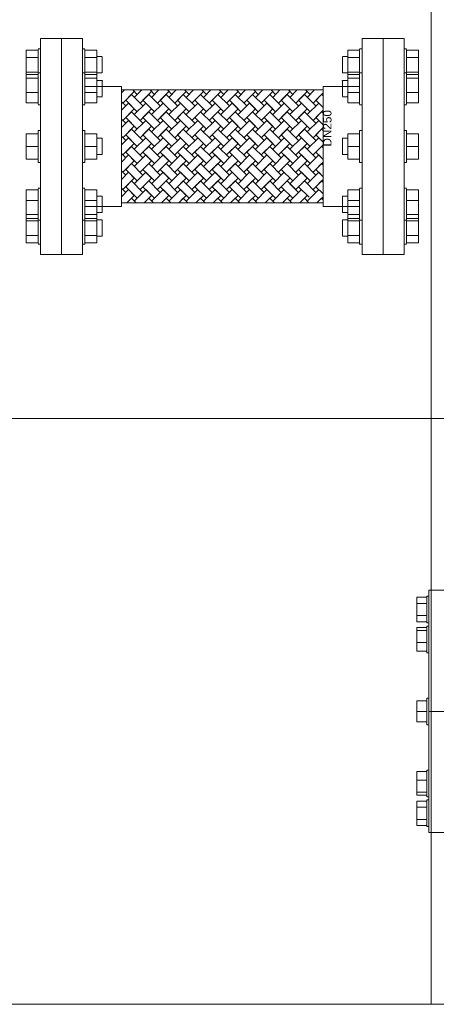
# Model space of a CAD drawing. Header units: millimetres. Extents: x 2339 to 23224, y 1509 to 18979.
# Tile 28 of 124: x 10208 to 11205, y 1509 to 3862. Entities that reach past the tile are written whole.
import ezdxf

# ---------------------------------------------------------------- set-up
doc = ezdxf.new("R2010")
doc.units = ezdxf.units.MM
doc.set_wipeout_variables(frame=1)
doc.layers.get('0').update_dxf_attribs({"lineweight": 0})
doc.styles.get("Standard").update_dxf_attribs({"font": 'arial.ttf'})

# ---------------------------------------------------------------- blocks, each defined once
blk = doc.blocks.new('*U211')
for p, q in [((-200, 125), (-218, 125)), ((-218, -125), (-218, 125)), ((-230.4, 111.3), (-230.4, 117.6)), ((-220.1, 117.6), (-230.4, 117.6)), ((-218, 118.7), (-220.1, 118.7)), ((-220.1, 105), (-220.1, 118.7)), ((-230.4, 98.7), (-230.4, 111.3)), ((-220.1, 111.3), (-230.4, 111.3)), ((-220.1, 91.3), (-220.1, 105)), ((-230.4, 92.4), (-230.4, 98.7)), ((-230.4, 98.7), (-220.1, 98.7)), ((-220.1, 92.4), (-230.4, 92.4)), ((-230.4, 83.2), (-230.4, 86.4)), ((-220.1, 86.4), (-230.4, 86.4)), ((-230.4, 71), (-230.4, 83.2)), ((-220.1, 83.2), (-230.4, 83.2)), ((-220.1, 91.3), (-218, 91.3)), ((-218, 88), (-220.1, 88)), ((-220.1, 64.5), (-220.1, 88)), ((-218, 88), (-220.1, 88)), ((-220.1, 87.5), (-220.1, 87.5)), ((-230.4, 62.1), (-230.4, 71)), ((-220.1, 71), (-230.4, 71)), ((-230.4, 62.1), (-220.1, 62.1)), ((-220.1, 60.5), (-220.1, 64.5)), ((-220.1, 60.5), (-218, 60.5)), ((-230.4, 0), (-230.4, 10.9)), ((-220.1, 10.9), (-230.4, 10.9)), ((-218, 13.7), (-220.1, 13.7)), ((-220.1, 13.7), (-220.1, 13.3)), ((-220.1, -13.7), (-220.1, 13.7)), ((-218, 0), (218, 0)), ((-230.4, -10.9), (-230.4, 0)), ((-220.1, 0), (-230.4, 0)), ((-220.1, -10.9), (-230.4, -10.9)), ((-220.1, -13.3), (-220.1, -13.7)), ((-220.1, -13.7), (-218, -13.7)), ((-218, -60.5), (-220.1, -60.5)), ((-220.1, -64.5), (-220.1, -60.5)), ((-230.4, -71), (-230.4, -62.1)), ((-220.1, -62.1), (-230.4, -62.1)), ((-230.4, -83.2), (-230.4, -71)), ((-220.1, -71), (-230.4, -71)), ((-220.1, -88), (-220.1, -64.5)), ((-230.4, -86.4), (-230.4, -83.2)), ((-220.1, -83.2), (-230.4, -83.2)), ((-220.1, -86.4), (-230.4, -86.4)), ((-220.1, -87.5), (-220.1, -87.5)), ((-220.1, -88), (-218, -88)), ((-220.1, -88), (-218, -88)), ((-218, -91.3), (-220.1, -91.3)), ((-220.1, -105), (-220.1, -91.3)), ((-230.4, -98.7), (-230.4, -92.4)), ((-220.1, -92.4), (-230.4, -92.4)), ((-230.4, -111.3), (-230.4, -98.7)), ((-220.1, -98.7), (-230.4, -98.7)), ((-230.4, -117.6), (-230.4, -111.3)), ((-220.1, -111.3), (-230.4, -111.3)), ((-220.1, -118.7), (-220.1, -105)), ((-220.1, -117.6), (-230.4, -117.6)), ((-220.1, -118.7), (-218, -118.7)), ((-218, -125), (-200, -125))]:
    blk.add_line(p, q)
blk = doc.blocks.new('*U475')
for p, q in [((-469.5, 177.6), (-469.5, 212.7)), ((-435, 233.4), (-440.7, 233.4)), ((-328.7, 233.4), (-334.6, 233.4)), ((-287.7, 214.7), (-300.2, 214.7)), ((287.7, 214.7), (300.2, 214.7)), ((328.7, 233.4), (334.6, 233.4)), ((435, 233.4), (440.7, 233.4)), ((469.5, 177.6), (469.5, 212.7)), ((-435, 176.3), (-440.7, 176.3)), ((-328.7, 176.3), (-334.6, 176.3)), ((-300.2, 175.6), (-287.7, 175.6)), ((-300.2, 172), (-300.2, 162.9)), ((300.2, 175.6), (287.7, 175.6)), ((300.2, 172), (300.2, 162.9)), ((328.7, 176.3), (334.6, 176.3)), ((435, 176.3), (440.7, 176.3)), ((-328.7, 143.3), (-241.3, 143.3)), ((-241.3, 143.3), (-241.3, -143.3)), ((328.7, 143.3), (241.3, 143.3)), ((241.3, 143.3), (241.3, -143.3)), ((-300.2, 118.4), (-287.7, 118.4)), ((-241.3, 127.9), (-234.2, 135)), ((-241.3, 135), (-241.3, -135)), ((-241.3, 135), (241.3, 135)), ((-241.3, 135), (241.3, 135)), ((-237.9, 103.7), (-210.4, 131.2)), ((-231, 110.5), (-217.3, 124.3)), ((-217.3, 124.3), (-231, 110.5)), ((-189.7, 96.8), (-217.3, 124.3)), ((-214.1, 135), (-203.5, 124.3)), ((-214.1, 135), (-210.4, 131.2)), ((-192.8, 135), (-210.4, 117.4)), ((-169, 131.2), (-196.6, 103.7)), ((-189.7, 110.5), (-175.9, 124.3)), ((-175.9, 124.3), (-148.3, 96.8)), ((-162.1, 124.3), (-172.8, 135)), ((-169, 131.2), (-172.8, 135)), ((-169, 117.4), (-151.4, 135)), ((-155.2, 103.7), (-127.6, 131.2)), ((-148.3, 110.5), (-134.5, 124.3)), ((-134.5, 124.3), (-148.3, 110.5)), ((-107, 96.8), (-134.5, 124.3)), ((-131.4, 135), (-120.7, 124.3)), ((-131.4, 135), (-127.6, 131.2)), ((-127.6, 117.4), (-110.1, 135)), ((-113.8, 103.7), (-86.3, 131.2)), ((-107, 110.5), (-93.2, 124.3)), ((-93.2, 124.3), (-65.6, 96.8)), ((-90, 135), (-79.4, 124.3)), ((-90, 135), (-86.3, 131.2)), ((-68.7, 135), (-86.3, 117.4)), ((-44.9, 131.2), (-72.5, 103.7)), ((-65.6, 110.5), (-51.8, 124.3)), ((-51.8, 124.3), (-24.2, 96.8)), ((-44.9, 131.2), (-48.7, 135)), ((-38, 124.3), (-48.7, 135)), ((-44.9, 117.4), (-27.3, 135)), ((-31.1, 103.7), (-3.5, 131.2)), ((-24.2, 110.5), (-10.4, 124.3)), ((-10.4, 124.3), (-24.2, 110.5)), ((17.1, 96.8), (-10.4, 124.3)), ((-7.3, 135), (3.4, 124.3)), ((-7.3, 135), (-3.5, 131.2)), ((14, 135), (-3.5, 117.4)), ((37.8, 131.2), (10.3, 103.7)), ((17.1, 110.5), (30.9, 124.3)), ((30.9, 124.3), (58.5, 96.8)), ((37.8, 131.2), (34.1, 135)), ((44.7, 124.3), (34.1, 135)), ((37.8, 117.4), (55.4, 135)), ((51.6, 103.7), (79.2, 131.2)), ((58.5, 110.5), (72.3, 124.3)), ((72.3, 124.3), (58.5, 110.5)), ((72.3, 124.3), (99.9, 96.8)), ((75.4, 135), (86.1, 124.3)), ((75.4, 135), (79.2, 131.2)), ((79.2, 117.4), (96.8, 135)), ((93, 103.7), (120.6, 131.2)), ((113.7, 124.3), (99.9, 110.5)), ((99.9, 110.5), (113.7, 124.3)), ((141.2, 96.8), (113.7, 124.3)), ((116.8, 135), (120.6, 131.2)), ((116.8, 135), (127.5, 124.3)), ((138.1, 135), (120.6, 117.4)), ((161.9, 131.2), (134.3, 103.7)), ((141.2, 110.5), (155, 124.3)), ((155, 124.3), (182.6, 96.8)), ((161.9, 131.2), (158.2, 135)), ((168.8, 124.3), (158.2, 135)), ((161.9, 117.4), (179.5, 135)), ((175.7, 103.7), (203.3, 131.2)), ((196.4, 124.3), (182.6, 110.5)), ((182.6, 110.5), (196.4, 124.3)), ((196.4, 124.3), (224, 96.8)), ((199.5, 135), (203.3, 131.2)), ((199.5, 135), (210.2, 124.3)), ((203.3, 117.4), (220.9, 135)), ((217.1, 103.7), (241.3, 127.8)), ((224, 110.5), (237.8, 124.3)), ((237.8, 124.3), (224, 110.5)), ((241.3, 120.8), (237.8, 124.3)), ((240.9, 135), (241.3, 134.6)), ((240.9, 135), (241.3, 134.6)), ((241.3, 135), (241.3, -135)), ((300.2, 118.4), (287.7, 118.4)), ((-440.7, 99.7), (-435, 99.7)), ((-334.6, 99.7), (-328.7, 99.7)), ((-241.3, 107), (-231, 96.8)), ((-224.2, 103.7), (-241.3, 86.5)), ((-203.5, 83), (-231, 110.5)), ((-210.4, 89.9), (-224.2, 103.7)), ((-210.4, 76.1), (-182.8, 103.7)), ((-189.7, 110.5), (-162.1, 83)), ((-182.8, 103.7), (-169, 89.9)), ((-141.4, 103.7), (-169, 76.1)), ((-120.7, 83), (-148.3, 110.5)), ((-127.6, 89.9), (-141.4, 103.7)), ((-127.6, 76.1), (-100.1, 103.7)), ((-107, 110.5), (-79.4, 83)), ((-100.1, 103.7), (-86.3, 89.9)), ((-86.3, 76.1), (-58.7, 103.7)), ((-65.6, 110.5), (-38, 83)), ((-58.7, 103.7), (-44.9, 89.9)), ((-17.3, 103.7), (-44.9, 76.1)), ((3.4, 83), (-24.2, 110.5)), ((-3.5, 89.9), (-17.3, 103.7)), ((-3.5, 76.1), (24, 103.7)), ((17.1, 110.5), (44.7, 83)), ((24, 103.7), (37.8, 89.9)), ((37.8, 76.1), (65.4, 103.7)), ((58.5, 110.5), (86.1, 83)), ((65.4, 103.7), (79.2, 89.9)), ((106.8, 103.7), (79.2, 76.1)), ((127.5, 83), (99.9, 110.5)), ((120.6, 89.9), (106.8, 103.7)), ((120.6, 76.1), (148.1, 103.7)), ((141.2, 110.5), (168.8, 83)), ((148.1, 103.7), (161.9, 89.9)), ((161.9, 76.1), (189.5, 103.7)), ((182.6, 110.5), (210.2, 83)), ((189.5, 103.7), (203.3, 89.9)), ((230.9, 103.7), (203.3, 76.1)), ((241.3, 93.2), (224, 110.5)), ((241.3, 93.2), (230.9, 103.7)), ((334.6, 99.7), (328.7, 99.7)), ((440.7, 99.7), (435, 99.7)), ((-210.4, 89.9), (-237.9, 62.3)), ((-231, 69.2), (-217.3, 83)), ((-217.3, 83), (-189.7, 55.4)), ((-196.6, 62.3), (-169, 89.9)), ((-189.7, 69.2), (-175.9, 83)), ((-175.9, 83), (-189.7, 69.2)), ((-148.3, 55.4), (-175.9, 83)), ((-127.6, 89.9), (-155.2, 62.3)), ((-148.3, 69.2), (-134.5, 83)), ((-134.5, 83), (-107, 55.4)), ((-113.8, 62.3), (-86.3, 89.9)), ((-107, 69.2), (-93.2, 83)), ((-93.2, 83), (-107, 69.2)), ((-65.6, 55.4), (-93.2, 83)), ((-72.5, 62.3), (-44.9, 89.9)), ((-65.6, 69.2), (-51.8, 83)), ((-51.8, 83), (-24.2, 55.4)), ((-3.5, 89.9), (-31.1, 62.3)), ((-24.2, 69.2), (-10.4, 83)), ((-10.4, 83), (17.1, 55.4)), ((10.3, 62.3), (37.8, 89.9)), ((17.1, 69.2), (30.9, 83)), ((30.9, 83), (17.1, 69.2)), ((30.9, 83), (58.5, 55.4)), ((51.6, 62.3), (79.2, 89.9)), ((58.5, 69.2), (72.3, 83)), ((72.3, 83), (58.5, 69.2)), ((99.9, 55.4), (72.3, 83)), ((120.6, 89.9), (93, 62.3)), ((99.9, 69.2), (113.7, 83)), ((113.7, 83), (141.2, 55.4)), ((134.3, 62.3), (161.9, 89.9)), ((155, 83), (141.2, 69.2)), ((141.2, 69.2), (155, 83)), ((155, 83), (182.6, 55.4)), ((175.7, 62.3), (203.3, 89.9)), ((196.4, 83), (182.6, 69.2)), ((182.6, 69.2), (196.4, 83)), ((224, 55.4), (196.4, 83)), ((241.3, 86.5), (217.1, 62.3)), ((224, 69.2), (237.8, 83)), ((237.8, 83), (241.3, 79.5)), ((-241.3, 65.6), (-231, 55.4)), ((-241.3, 45.2), (-224.2, 62.3)), ((-237.9, 20.9), (-210.4, 48.5)), ((-231, 69.2), (-203.5, 41.6)), ((-224.2, 62.3), (-210.4, 48.5)), ((-182.8, 62.3), (-210.4, 34.7)), ((-169, 48.5), (-196.6, 20.9)), ((-162.1, 41.6), (-189.7, 69.2)), ((-169, 48.5), (-182.8, 62.3)), ((-169, 34.7), (-141.4, 62.3)), ((-155.2, 20.9), (-127.6, 48.5)), ((-148.3, 69.2), (-120.7, 41.6)), ((-141.4, 62.3), (-127.6, 48.5)), ((-100.1, 62.3), (-127.6, 34.7)), ((-86.3, 48.5), (-113.8, 20.9)), ((-79.4, 41.6), (-107, 69.2)), ((-86.3, 48.5), (-100.1, 62.3)), ((-86.3, 34.7), (-58.7, 62.3)), ((-72.5, 20.9), (-44.9, 48.5)), ((-65.6, 69.2), (-38, 41.6)), ((-58.7, 62.3), (-44.9, 48.5)), ((-44.9, 34.7), (-17.3, 62.3)), ((-31.1, 20.9), (-3.5, 48.5)), ((-24.2, 69.2), (3.4, 41.6)), ((-17.3, 62.3), (-3.5, 48.5)), ((-3.5, 34.7), (24, 62.3)), ((10.3, 20.9), (37.8, 48.5)), ((17.1, 69.2), (44.7, 41.6)), ((24, 62.3), (37.8, 48.5)), ((65.4, 62.3), (37.8, 34.7)), ((79.2, 48.5), (51.6, 20.9)), ((86.1, 41.6), (58.5, 69.2)), ((79.2, 48.5), (65.4, 62.3)), ((79.2, 34.7), (106.8, 62.3)), ((93, 20.9), (120.6, 48.5)), ((99.9, 69.2), (127.5, 41.6)), ((106.8, 62.3), (120.6, 48.5)), ((120.6, 34.7), (148.1, 62.3)), ((134.3, 20.9), (161.9, 48.5)), ((141.2, 69.2), (168.8, 41.6)), ((148.1, 62.3), (161.9, 48.5)), ((189.5, 62.3), (161.9, 34.7)), ((203.3, 48.5), (175.7, 20.9)), ((210.2, 41.6), (182.6, 69.2)), ((203.3, 48.5), (189.5, 62.3)), ((203.3, 34.7), (230.9, 62.3)), ((224, 69.2), (241.3, 51.9)), ((230.9, 62.3), (241.3, 51.9)), ((-435, 38.3), (-440.7, 38.3)), ((-328.7, 38.3), (-334.6, 38.3)), ((-334.6, 34.7), (-334.6, -34.7)), ((-231, 14), (-241.3, 24.3)), ((-231, 27.8), (-217.3, 41.6)), ((-231, 27.8), (-203.5, 0.2)), ((-217.3, 41.6), (-189.7, 14)), ((-189.7, 27.8), (-175.9, 41.6)), ((-189.7, 27.8), (-162.1, 0.2)), ((-175.9, 41.6), (-148.3, 14)), ((-148.3, 27.8), (-134.5, 41.6)), ((-134.5, 41.6), (-148.3, 27.8)), ((-120.7, 0.2), (-148.3, 27.8)), ((-107, 14), (-134.5, 41.6)), ((-107, 27.8), (-93.2, 41.6)), ((-107, 27.8), (-79.4, 0.2)), ((-93.2, 41.6), (-65.6, 14)), ((-65.6, 27.8), (-51.8, 41.6)), ((-51.8, 41.6), (-65.6, 27.8)), ((-65.6, 27.8), (-38, 0.2)), ((-51.8, 41.6), (-24.2, 14)), ((-10.4, 41.6), (-24.2, 27.8)), ((-24.2, 27.8), (-10.4, 41.6)), ((3.4, 0.2), (-24.2, 27.8)), ((17.1, 14), (-10.4, 41.6)), ((17.1, 27.8), (30.9, 41.6)), ((30.9, 41.6), (17.1, 27.8)), ((44.7, 0.2), (17.1, 27.8)), ((58.5, 14), (30.9, 41.6)), ((58.5, 27.8), (72.3, 41.6)), ((58.5, 27.8), (86.1, 0.2)), ((72.3, 41.6), (99.9, 14)), ((99.9, 27.8), (113.7, 41.6)), ((113.7, 41.6), (99.9, 27.8)), ((99.9, 27.8), (127.5, 0.2)), ((113.7, 41.6), (141.2, 14)), ((141.2, 27.8), (155, 41.6)), ((155, 41.6), (141.2, 27.8)), ((168.8, 0.2), (141.2, 27.8)), ((182.6, 14), (155, 41.6)), ((182.6, 27.8), (196.4, 41.6)), ((182.6, 27.8), (210.2, 0.2)), ((196.4, 41.6), (224, 14)), ((217.1, 20.9), (241.3, 45.1)), ((224, 27.8), (237.8, 41.6)), ((237.8, 41.6), (224, 27.8)), ((224, 27.8), (241.3, 10.5)), ((237.8, 41.6), (241.3, 38.1)), ((328.7, 38.3), (334.6, 38.3)), ((334.6, 34.7), (334.6, -34.7)), ((435, 38.3), (440.7, 38.3)), ((-287.7, 19.6), (-300.2, 19.6)), ((-241.3, 3.8), (-224.2, 20.9)), ((-237.9, -20.4), (-210.4, 7.1)), ((-217.3, 0.2), (-231, -13.6)), ((-231, -13.6), (-217.3, 0.2)), ((-224.2, 20.9), (-210.4, 7.1)), ((-189.7, -27.3), (-217.3, 0.2)), ((-210.4, -6.7), (-182.8, 20.9)), ((-196.6, -20.4), (-169, 7.1)), ((-189.7, -13.6), (-175.9, 0.2)), ((-182.8, 20.9), (-169, 7.1)), ((-175.9, 0.2), (-148.3, -27.3)), ((-141.4, 20.9), (-169, -6.7)), ((-127.6, 7.1), (-155.2, -20.4)), ((-148.3, -13.6), (-134.5, 0.2)), ((-127.6, 7.1), (-141.4, 20.9)), ((-134.5, 0.2), (-107, -27.3)), ((-127.6, -6.7), (-100.1, 20.9)), ((-113.8, -20.4), (-86.3, 7.1)), ((-107, -13.6), (-93.2, 0.2)), ((-93.2, 0.2), (-107, -13.6)), ((-100.1, 20.9), (-86.3, 7.1)), ((-93.2, 0.2), (-65.6, -27.3)), ((-86.3, -6.7), (-58.7, 20.9)), ((-72.5, -20.4), (-44.9, 7.1)), ((-51.8, 0.2), (-65.6, -13.6)), ((-65.6, -13.6), (-51.8, 0.2)), ((-58.7, 20.9), (-44.9, 7.1)), ((-24.2, -27.3), (-51.8, 0.2)), ((-17.3, 20.9), (-44.9, -6.7)), ((-3.5, 7.1), (-31.1, -20.4)), ((-24.2, -13.6), (-10.4, 0.2)), ((-3.5, 7.1), (-17.3, 20.9)), ((-10.4, 0.2), (17.1, -27.3)), ((24, 20.9), (-3.5, -6.7)), ((37.8, 7.1), (10.3, -20.4)), ((30.9, 0.2), (17.1, -13.6)), ((17.1, -13.6), (30.9, 0.2)), ((37.8, 7.1), (24, 20.9)), ((30.9, 0.2), (58.5, -27.3)), ((37.8, -6.7), (65.4, 20.9)), ((51.6, -20.4), (79.2, 7.1)), ((58.5, -13.6), (72.3, 0.2)), ((72.3, 0.2), (58.5, -13.6)), ((65.4, 20.9), (79.2, 7.1)), ((72.3, 0.2), (99.9, -27.3)), ((79.2, -6.7), (106.8, 20.9)), ((93, -20.4), (120.6, 7.1)), ((99.9, -13.6), (113.7, 0.2)), ((113.7, 0.2), (99.9, -13.6)), ((106.8, 20.9), (120.6, 7.1)), ((141.2, -27.3), (113.7, 0.2)), ((148.1, 20.9), (120.6, -6.7)), ((161.9, 7.1), (134.3, -20.4)), ((141.2, -13.6), (155, 0.2)), ((161.9, 7.1), (148.1, 20.9)), ((155, 0.2), (182.6, -27.3)), ((161.9, -6.7), (189.5, 20.9)), ((175.7, -20.4), (203.3, 7.1)), ((182.6, -13.6), (196.4, 0.2)), ((196.4, 0.2), (182.6, -13.6)), ((189.5, 20.9), (203.3, 7.1)), ((196.4, 0.2), (224, -27.3)), ((203.3, -6.7), (230.9, 20.9)), ((217.1, -20.4), (241.3, 3.8)), ((224, -13.6), (237.8, 0.2)), ((237.8, 0.2), (224, -13.6)), ((230.9, 20.9), (241.3, 10.5)), ((241.3, -3.3), (237.8, 0.2)), ((287.7, 19.6), (300.2, 19.6)), ((-300.2, -19.6), (-287.7, -19.6)), ((-241.3, -17.1), (-231, -27.3)), ((-224.2, -20.4), (-241.3, -37.6)), ((-203.5, -41.1), (-231, -13.6)), ((-210.4, -34.2), (-224.2, -20.4)), ((-210.4, -48), (-182.8, -20.4)), ((-189.7, -13.6), (-162.1, -41.1)), ((-182.8, -20.4), (-169, -34.2)), ((-169, -48), (-141.4, -20.4)), ((-148.3, -13.6), (-120.7, -41.1)), ((-141.4, -20.4), (-127.6, -34.2)), ((-127.6, -48), (-100.1, -20.4)), ((-107, -13.6), (-79.4, -41.1)), ((-100.1, -20.4), (-86.3, -34.2)), ((-58.7, -20.4), (-86.3, -48)), ((-38, -41.1), (-65.6, -13.6)), ((-44.9, -34.2), (-58.7, -20.4)), ((-44.9, -48), (-17.3, -20.4)), ((-24.2, -13.6), (3.4, -41.1)), ((-17.3, -20.4), (-3.5, -34.2)), ((-3.5, -48), (24, -20.4)), ((17.1, -13.6), (44.7, -41.1)), ((24, -20.4), (37.8, -34.2)), ((65.4, -20.4), (37.8, -48)), ((58.5, -13.6), (86.1, -41.1)), ((106.8, -20.4), (79.2, -48)), ((127.5, -41.1), (99.9, -13.6)), ((120.6, -34.2), (106.8, -20.4)), ((120.6, -48), (148.1, -20.4)), ((141.2, -13.6), (168.8, -41.1)), ((148.1, -20.4), (161.9, -34.2)), ((161.9, -48), (189.5, -20.4)), ((182.6, -13.6), (210.2, -41.1)), ((189.5, -20.4), (203.3, -34.2)), ((230.9, -20.4), (203.3, -48)), ((241.3, -30.9), (224, -13.6)), ((241.3, -30.9), (230.9, -20.4)), ((300.2, -19.6), (287.7, -19.6)), ((-440.7, -38.3), (-435, -38.3)), ((-334.6, -38.3), (-328.7, -38.3)), ((-210.4, -34.2), (-237.9, -61.8)), ((-231, -54.9), (-217.3, -41.1)), ((-217.3, -41.1), (-189.7, -68.7)), ((-196.6, -61.8), (-169, -34.2)), ((-175.9, -41.1), (-189.7, -54.9)), ((-189.7, -54.9), (-175.9, -41.1)), ((-175.9, -41.1), (-148.3, -68.7)), ((-155.2, -61.8), (-127.6, -34.2)), ((-148.3, -54.9), (-134.5, -41.1)), ((-134.5, -41.1), (-148.3, -54.9)), ((-107, -68.7), (-134.5, -41.1)), ((-113.8, -61.8), (-86.3, -34.2)), ((-93.2, -41.1), (-107, -54.9)), ((-107, -54.9), (-93.2, -41.1)), ((-65.6, -68.7), (-93.2, -41.1)), ((-44.9, -34.2), (-72.5, -61.8)), ((-65.6, -54.9), (-51.8, -41.1)), ((-51.8, -41.1), (-24.2, -68.7)), ((-31.1, -61.8), (-3.5, -34.2)), ((-10.4, -41.1), (-24.2, -54.9)), ((-24.2, -54.9), (-10.4, -41.1)), ((-10.4, -41.1), (17.1, -68.7)), ((10.3, -61.8), (37.8, -34.2)), ((30.9, -41.1), (17.1, -54.9)), ((17.1, -54.9), (30.9, -41.1)), ((58.5, -68.7), (30.9, -41.1)), ((79.2, -34.2), (51.6, -61.8)), ((58.5, -54.9), (72.3, -41.1)), ((72.3, -41.1), (99.9, -68.7)), ((120.6, -34.2), (93, -61.8)), ((99.9, -54.9), (113.7, -41.1)), ((113.7, -41.1), (141.2, -68.7)), ((134.3, -61.8), (161.9, -34.2)), ((141.2, -54.9), (155, -41.1)), ((155, -41.1), (141.2, -54.9)), ((155, -41.1), (182.6, -68.7)), ((175.7, -61.8), (203.3, -34.2)), ((182.6, -54.9), (196.4, -41.1)), ((196.4, -41.1), (182.6, -54.9)), ((224, -68.7), (196.4, -41.1)), ((241.3, -37.6), (217.1, -61.8)), ((224, -54.9), (237.8, -41.1)), ((237.8, -41.1), (241.3, -44.6)), ((334.6, -38.3), (328.7, -38.3)), ((440.7, -38.3), (435, -38.3)), ((-231, -68.7), (-241.3, -58.5)), ((-241.3, -78.9), (-224.2, -61.8)), ((-231, -54.9), (-203.5, -82.5)), ((-224.2, -61.8), (-210.4, -75.6)), ((-210.4, -89.4), (-182.8, -61.8)), ((-189.7, -54.9), (-162.1, -82.5)), ((-182.8, -61.8), (-169, -75.6)), ((-141.4, -61.8), (-169, -89.4)), ((-120.7, -82.5), (-148.3, -54.9)), ((-127.6, -75.6), (-141.4, -61.8)), ((-100.1, -61.8), (-127.6, -89.4)), ((-79.4, -82.5), (-107, -54.9)), ((-86.3, -75.6), (-100.1, -61.8)), ((-86.3, -89.4), (-58.7, -61.8)), ((-65.6, -54.9), (-38, -82.5)), ((-58.7, -61.8), (-44.9, -75.6)), ((-44.9, -89.4), (-17.3, -61.8)), ((-24.2, -54.9), (3.4, -82.5)), ((-17.3, -61.8), (-3.5, -75.6)), ((24, -61.8), (-3.5, -89.4)), ((44.7, -82.5), (17.1, -54.9)), ((37.8, -75.6), (24, -61.8)), ((37.8, -89.4), (65.4, -61.8)), ((58.5, -54.9), (86.1, -82.5)), ((65.4, -61.8), (79.2, -75.6)), ((106.8, -61.8), (79.2, -89.4)), ((99.9, -54.9), (127.5, -82.5)), ((148.1, -61.8), (120.6, -89.4)), ((141.2, -54.9), (168.8, -82.5)), ((189.5, -61.8), (161.9, -89.4)), ((210.2, -82.5), (182.6, -54.9)), ((203.3, -75.6), (189.5, -61.8)), ((203.3, -89.4), (230.9, -61.8)), ((224, -54.9), (241.3, -72.2)), ((230.9, -61.8), (241.3, -72.2)), ((-237.9, -103.2), (-210.4, -75.6)), ((-217.3, -82.5), (-231, -96.3)), ((-231, -96.3), (-217.3, -82.5)), ((-217.3, -82.5), (-189.7, -110.1)), ((-196.6, -103.2), (-169, -75.6)), ((-189.7, -96.3), (-175.9, -82.5)), ((-175.9, -82.5), (-189.7, -96.3)), ((-148.3, -110.1), (-175.9, -82.5)), ((-127.6, -75.6), (-155.2, -103.2)), ((-148.3, -96.3), (-134.5, -82.5)), ((-134.5, -82.5), (-107, -110.1)), ((-86.3, -75.6), (-113.8, -103.2)), ((-107, -96.3), (-93.2, -82.5)), ((-93.2, -82.5), (-107, -96.3)), ((-93.2, -82.5), (-65.6, -110.1)), ((-72.5, -103.2), (-44.9, -75.6)), ((-51.8, -82.5), (-65.6, -96.3)), ((-65.6, -96.3), (-51.8, -82.5)), ((-51.8, -82.5), (-24.2, -110.1)), ((-31.1, -103.2), (-3.5, -75.6)), ((-10.4, -82.5), (-24.2, -96.3)), ((-24.2, -96.3), (-10.4, -82.5)), ((17.1, -110.1), (-10.4, -82.5)), ((37.8, -75.6), (10.3, -103.2)), ((17.1, -96.3), (30.9, -82.5)), ((30.9, -82.5), (58.5, -110.1)), ((51.6, -103.2), (79.2, -75.6)), ((72.3, -82.5), (58.5, -96.3)), ((58.5, -96.3), (72.3, -82.5)), ((72.3, -82.5), (99.9, -110.1)), ((120.6, -75.6), (93, -103.2)), ((99.9, -96.3), (113.7, -82.5)), ((141.2, -110.1), (113.7, -82.5)), ((161.9, -75.6), (134.3, -103.2)), ((141.2, -96.3), (155, -82.5)), ((182.6, -110.1), (155, -82.5)), ((175.7, -103.2), (161.9, -89.4)), ((203.3, -75.6), (175.7, -103.2)), ((182.6, -96.3), (196.4, -82.5)), ((196.4, -82.5), (224, -110.1)), ((217.1, -103.2), (241.3, -79)), ((224, -96.3), (237.8, -82.5)), ((237.8, -82.5), (224, -96.3)), ((237.8, -82.5), (241.3, -86)), ((-435, -99.7), (-440.7, -99.7)), ((-328.7, -99.7), (-334.6, -99.7)), ((-241.3, -99.8), (-231, -110.1)), ((-241.3, -120.3), (-224.2, -103.2)), ((-231, -96.3), (-203.5, -123.9)), ((-228.4, -135), (-210.4, -117)), ((-224.2, -103.2), (-210.4, -117)), ((-182.8, -103.2), (-210.4, -130.8)), ((-162.1, -123.9), (-189.7, -96.3)), ((-169, -117), (-187, -135)), ((-169, -117), (-182.8, -103.2)), ((-169, -130.8), (-141.4, -103.2)), ((-148.3, -96.3), (-120.7, -123.9)), ((-145.7, -135), (-127.6, -117)), ((-141.4, -103.2), (-127.6, -117)), ((-127.6, -130.8), (-100.1, -103.2)), ((-107, -96.3), (-79.4, -123.9)), ((-104.3, -135), (-86.3, -117)), ((-100.1, -103.2), (-86.3, -117)), ((-58.7, -103.2), (-86.3, -130.8)), ((-65.6, -96.3), (-38, -123.9)), ((-44.9, -117), (-62.9, -135)), ((-17.3, -103.2), (-44.9, -130.8)), ((3.4, -123.9), (-24.2, -96.3)), ((-3.5, -117), (-21.6, -135)), ((-3.5, -117), (-17.3, -103.2)), ((-3.5, -130.8), (24, -103.2)), ((17.1, -96.3), (44.7, -123.9)), ((19.8, -135), (37.8, -117)), ((24, -103.2), (37.8, -117)), ((37.8, -130.8), (65.4, -103.2)), ((58.5, -96.3), (86.1, -123.9)), ((61.2, -135), (79.2, -117)), ((65.4, -103.2), (79.2, -117)), ((106.8, -103.2), (79.2, -130.8)), ((127.5, -123.9), (99.9, -96.3)), ((120.6, -117), (102.5, -135)), ((120.6, -117), (106.8, -103.2)), ((148.1, -103.2), (120.6, -130.8)), ((168.8, -123.9), (141.2, -96.3)), ((161.9, -117), (143.9, -135)), ((189.5, -103.2), (161.9, -130.8)), ((182.6, -96.3), (207.6, -121.3)), ((203.3, -117), (185.3, -135)), ((230.9, -103.2), (203.3, -130.8)), ((224, -96.3), (241.3, -113.6)), ((328.7, -99.7), (334.6, -99.7)), ((435, -99.7), (440.7, -99.7)), ((-287.7, -118.4), (-300.2, -118.4)), ((-300.2, -128.9), (-300.2, -162.9)), ((-241.3, -135), (241.3, -135)), ((-228.4, -135), (-217.3, -123.9)), ((-217.3, -123.9), (-228.4, -135)), ((-206.1, -135), (-217.3, -123.9)), ((-187, -135), (-175.9, -123.9)), ((-175.9, -123.9), (-164.8, -135)), ((-145.7, -135), (-134.5, -123.9)), ((-134.5, -123.9), (-145.7, -135)), ((-134.5, -123.9), (-123.4, -135)), ((-104.3, -135), (-93.2, -123.9)), ((-93.2, -123.9), (-104.3, -135)), ((-82, -135), (-93.2, -123.9)), ((-62.9, -135), (-51.8, -123.9)), ((-51.8, -123.9), (-40.7, -135)), ((-21.6, -135), (-10.4, -123.9)), ((-10.4, -123.9), (0.7, -135)), ((30.9, -123.9), (19.8, -135)), ((19.8, -135), (30.9, -123.9)), ((30.9, -123.9), (42.1, -135)), ((72.3, -123.9), (61.2, -135)), ((61.2, -135), (72.3, -123.9)), ((83.4, -135), (72.3, -123.9)), ((102.5, -135), (113.7, -123.9)), ((113.7, -123.9), (124.8, -135)), ((143.9, -135), (155, -123.9)), ((155, -123.9), (166.2, -135)), ((196.4, -123.9), (207.5, -135)), ((203.3, -130.8), (207.5, -135)), ((241.3, -120.3), (226.6, -135)), ((226.6, -135), (237.8, -123.9)), ((241.3, -127.4), (237.8, -123.9)), ((287.7, -118.4), (300.2, -118.4)), ((300.2, -128.9), (300.2, -162.9)), ((-469.5, -172), (-469.5, -162.9)), ((-328.7, -143.3), (-241.3, -143.3)), ((-300.2, -157.6), (-287.7, -157.6)), ((328.7, -143.3), (241.3, -143.3)), ((300.2, -157.6), (287.7, -157.6)), ((469.5, -172), (469.5, -162.9)), ((-440.7, -176.3), (-435, -176.3)), ((-334.6, -176.3), (-328.7, -176.3)), ((334.6, -176.3), (328.7, -176.3)), ((440.7, -176.3), (435, -176.3)), ((-440.7, -233.4), (-435, -233.4)), ((-334.6, -233.4), (-328.7, -233.4)), ((-300.2, -214.7), (-287.7, -214.7)), ((300.2, -214.7), (287.7, -214.7)), ((334.6, -233.4), (328.7, -233.4)), ((440.7, -233.4), (435, -233.4))]:
    blk.add_line(p, q)
for points in [[(-435, 257.9), (-384.8, 257.9), (-334.6, 257.9), (-334.6, 0), (-334.6, -257.9), (-384.8, -257.9), (-435, -257.9), (-435, 0)], [(435, 257.9), (384.8, 257.9), (334.6, 257.9), (334.6, 0), (334.6, -257.9), (384.8, -257.9), (435, -257.9), (435, 0)], [(-287.7, 157.6), (-300.2, 157.6)], [(287.7, 157.6), (300.2, 157.6)]]:
    blk.add_lwpolyline(points, close=True)
for points in [[(-384.8, -257.9), (-384.8, 0), (-384.8, 257.9)], [(-384.8, 257.9), (-384.8, 0), (-384.8, -257.9)], [(384.8, -257.9), (384.8, 0), (384.8, 257.9)], [(384.8, 257.9), (384.8, 0), (384.8, -257.9)], [(-440.7, 230.3), (-469.5, 230.3), (-469.5, 212.7), (-440.7, 212.7)], [(-440.7, 176), (-440.7, 195.2), (-440.7, 232.1)], [(-328.7, 232.1), (-328.7, 195.2), (-328.7, 176)], [(-328.7, 212.7), (-300.2, 212.7), (-300.2, 230.3), (-328.7, 230.3)], [(-328.7, 177.6), (-300.2, 177.6), (-300.2, 212.7)], [(-287.7, 214.1), (-287.7, 195.2), (-287.7, 176.3)], [(287.7, 214.1), (287.7, 195.2), (287.7, 176.3)], [(328.7, 212.7), (300.2, 212.7), (300.2, 230.3), (328.7, 230.3)], [(328.7, 177.6), (300.2, 177.6), (300.2, 212.7)], [(328.7, 232.1), (328.7, 195.2), (328.7, 176)], [(440.7, 176), (440.7, 195.2), (440.7, 232.1)], [(440.7, 230.3), (469.5, 230.3), (469.5, 212.7), (440.7, 212.7)], [(-440.7, 172), (-469.5, 172), (-469.5, 177.6), (-440.7, 177.6)], [(-440.7, 162.9), (-469.5, 162.9), (-469.5, 172)], [(-440.7, 101), (-440.7, 110.9), (-440.7, 175)], [(-300.2, 177.6), (-300.2, 172), (-328.7, 172)], [(-328.7, 175), (-328.7, 110.9), (-328.7, 101)], [(300.2, 177.6), (300.2, 172), (328.7, 172)], [(328.7, 175), (328.7, 110.9), (328.7, 101)], [(440.7, 172), (469.5, 172), (469.5, 177.6), (440.7, 177.6)], [(440.7, 101), (440.7, 110.9), (440.7, 175)], [(440.7, 162.9), (469.5, 162.9), (469.5, 172)], [(-440.7, 128.9), (-469.5, 128.9), (-469.5, 162.9)], [(-328.7, 128.9), (-300.2, 128.9), (-300.2, 162.9), (-328.7, 162.9)], [(-287.7, 119.1), (-287.7, 124.2), (-287.7, 156.9), (-287.7, 156.9)], [(287.7, 119.1), (287.7, 124.2), (287.7, 156.9), (287.7, 156.9)], [(328.7, 128.9), (300.2, 128.9), (300.2, 162.9), (328.7, 162.9)], [(440.7, 128.9), (469.5, 128.9), (469.5, 162.9)], [(-469.5, 128.9), (-469.5, 104), (-440.7, 104)], [(-328.7, 104), (-300.2, 104), (-300.2, 128.9)], [(328.7, 104), (300.2, 104), (300.2, 128.9)], [(469.5, 128.9), (469.5, 104), (440.7, 104)], [(-440.7, 30.4), (-469.5, 30.4), (-469.5, 0), (-440.7, 0)], [(-440.7, -37), (-440.7, -38.3), (-440.7, 38.3), (-440.7, 37)], [(-328.7, 37), (-328.7, 38.3), (-328.7, -38.3), (-328.7, -37)], [(-328.7, 0), (-300.2, 0), (-300.2, 30.4), (-328.7, 30.4)], [(328.7, 0), (300.2, 0), (300.2, 30.4), (328.7, 30.4)], [(328.7, 37), (328.7, 38.3), (328.7, -38.3), (328.7, -37)], [(440.7, -37), (440.7, -38.3), (440.7, 38.3), (440.7, 37)], [(440.7, 30.4), (469.5, 30.4), (469.5, 0), (440.7, 0)], [(-440.7, -30.4), (-469.5, -30.4), (-469.5, 0)], [(-300.2, 0), (-300.2, -30.4), (-328.7, -30.4)], [(-287.7, 18.9), (-287.7, 19.6), (-287.7, -19.6), (-287.7, -18.9)], [(287.7, 18.9), (287.7, 19.6), (287.7, -19.6), (287.7, -18.9)], [(300.2, 0), (300.2, -30.4), (328.7, -30.4)], [(440.7, -30.4), (469.5, -30.4), (469.5, 0)], [(-440.7, -104), (-469.5, -104), (-469.5, -128.9), (-440.7, -128.9)], [(-440.7, -175), (-440.7, -110.9), (-440.7, -101)], [(-328.7, -101), (-328.7, -110.9), (-328.7, -175)], [(-328.7, -128.9), (-300.2, -128.9), (-300.2, -104), (-328.7, -104)], [(328.7, -128.9), (300.2, -128.9), (300.2, -104), (328.7, -104)], [(328.7, -101), (328.7, -110.9), (328.7, -175)], [(440.7, -175), (440.7, -110.9), (440.7, -101)], [(440.7, -104), (469.5, -104), (469.5, -128.9), (440.7, -128.9)], [(-440.7, -162.9), (-469.5, -162.9), (-469.5, -128.9)], [(-287.7, -119.1), (-287.7, -124.2), (-287.7, -157.6), (-300.2, -157.6)], [(287.7, -119.1), (287.7, -124.2), (287.7, -157.6), (300.2, -157.6)], [(440.7, -162.9), (469.5, -162.9), (469.5, -128.9)], [(-300.2, -172), (-300.2, -162.9), (-328.7, -162.9)], [(300.2, -172), (300.2, -162.9), (328.7, -162.9)], [(-440.7, -177.6), (-469.5, -177.6), (-469.5, -172), (-440.7, -172)], [(-440.7, -212.7), (-469.5, -212.7), (-469.5, -177.6)], [(-440.7, -232.1), (-440.7, -195.2), (-440.7, -176)], [(-328.7, -172), (-300.2, -172), (-300.2, -177.6)], [(-328.7, -176), (-328.7, -195.2), (-328.7, -233.4)], [(-328.7, -212.7), (-300.2, -212.7), (-300.2, -177.6), (-328.7, -177.6)], [(-300.2, -175.6), (-287.7, -175.6), (-287.7, -195.2), (-287.7, -214.1)], [(300.2, -175.6), (287.7, -175.6), (287.7, -195.2), (287.7, -214.1)], [(328.7, -172), (300.2, -172), (300.2, -177.6)], [(328.7, -212.7), (300.2, -212.7), (300.2, -177.6), (328.7, -177.6)], [(328.7, -176), (328.7, -195.2), (328.7, -233.4)], [(440.7, -177.6), (469.5, -177.6), (469.5, -172), (440.7, -172)], [(440.7, -232.1), (440.7, -195.2), (440.7, -176)], [(440.7, -212.7), (469.5, -212.7), (469.5, -177.6)], [(-440.7, -230.3), (-469.5, -230.3), (-469.5, -212.7)], [(-300.2, -212.7), (-300.2, -230.3), (-328.7, -230.3)], [(300.2, -212.7), (300.2, -230.3), (328.7, -230.3)], [(440.7, -230.3), (469.5, -230.3), (469.5, -212.7)]]:
    blk.add_lwpolyline(points)
at = {"flags": 128}
for points in [[(-288, 156.2), (-286.8, 156.6), (-285.7, 157)], [(288, 156.2), (286.8, 156.6), (285.7, 157)]]:
    blk.add_lwpolyline(points, dxfattribs=at)
at = {"insert": (241.3, 0), "char_height": 20, "width": 22.511, "attachment_point": 1, "rotation": 90}
blk.add_mtext('DN250', dxfattribs=at)

msp = doc.modelspace()

# ---------------------------------------------------------------- linework, layer by layer
for p, q in [((11193.1, 1508.9), (11193.1, 16868.4)), ((2339.1, 2908.9), (19193.1, 2908.9)), ((2339.1, 1508.9), (19193.1, 1508.9))]:
    msp.add_line(p, q)

# ---------------------------------------------------------------- block references
msp.add_blockref('*U475', (10693.1, 3558.9))

# ---------------------------------------------------------------- next in the draw order: block references
at = {"xscale": 2.318321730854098, "yscale": 2.318321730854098, "zscale": 2.318321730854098}
msp.add_blockref('*U211', (11693.1, 2208.9), dxfattribs=at)

doc.saveas('drawing.dxf')
